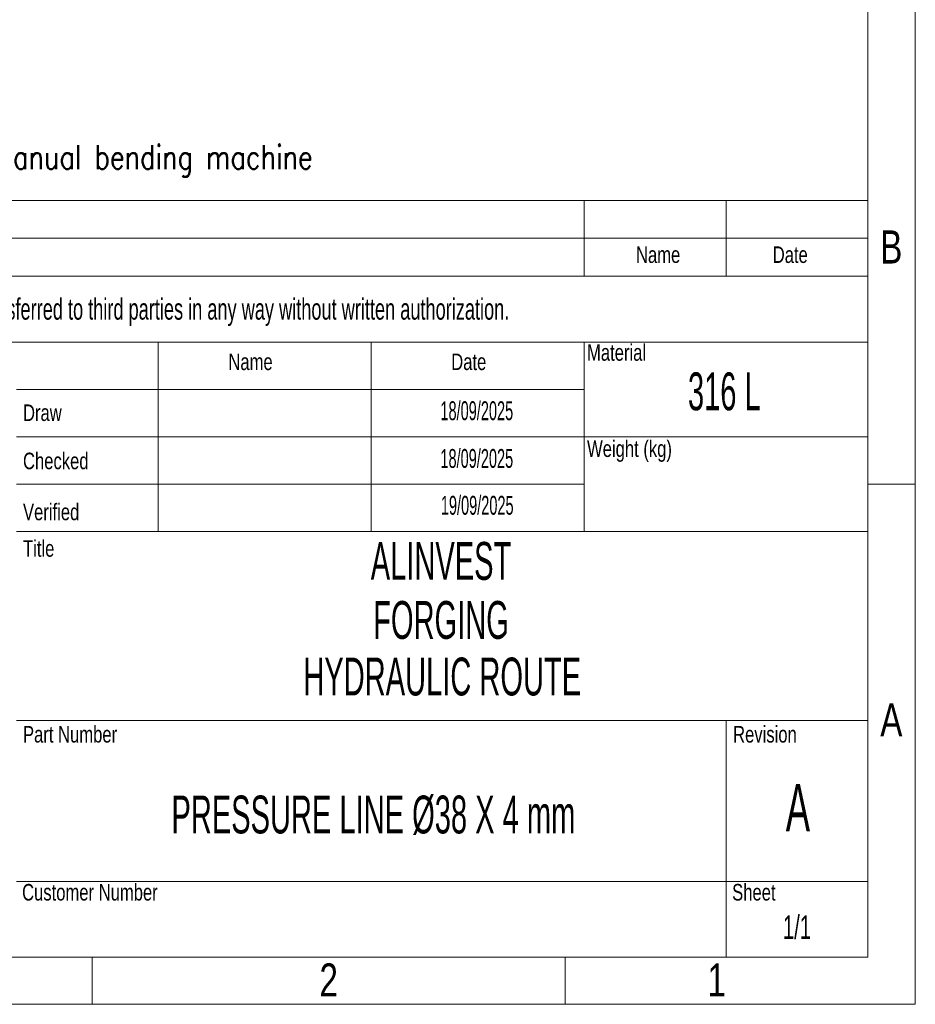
# Model space of a CAD drawing. Header units: millimetres. Extents: x 0 to 594, y 0 to 424.
# Tile 11 of 13: x 496 to 594, y 0 to 108. Entities that reach past the tile are written whole.
import ezdxf

# ---------------------------------------------------------------- set-up
doc = ezdxf.new("R2010")
doc.units = ezdxf.units.MM
doc.header["$LTSCALE"] = 0.25
doc.layers.add('SLD-0', color=179, linetype='Continuous')
doc.styles.add('AdskIsoMetric', font='romans.shx', dxfattribs={"width": 0.8, "height": 2.5})
doc.styles.add('SLDTEXTSTYLE1', font='TXT', dxfattribs={"width": 0.574367})
doc.styles.add('SLDTEXTSTYLE2', font='TXT', dxfattribs={"width": 0.638186})
doc.styles.add('SLDTEXTSTYLE3', font='TXT', dxfattribs={"width": 0.75})

# ---------------------------------------------------------------- blocks, each defined once
blk = doc.blocks.new('cajetin')
at = {"color": 7, "linetype": 'Continuous', "lineweight": 18}
for p, q in [((861, 615), (861, 0)), ((853.5, 607.5), (853.5, 7.5)), ((853.5, 82.5), (861, 82.5)), ((853.5, 7.5), (7.5, 7.5)), ((730.5, 7.5), (730.5, 0)), ((805.5, 7.5), (805.5, 0)), ((861, 0), (0, 0))]:
    blk.add_line(p, q, dxfattribs=at)
at = {"color": 7, "linetype": 'Continuous', "lineweight": 0, "char_height": 5.25, "attachment_point": 2, "style": 'SLDTEXTSTYLE3'}
for s, insert in [('B', (857.19, 122.74)), ('A', (857.2, 47.74)), ('2', (768.01, 6.49)), ('1', (829.51, 6.49))]:
    blk.add_mtext(s, dxfattribs=dict(at, insert=insert))

msp = doc.modelspace()

# ---------------------------------------------------------------- linework, layer by layer
at = {"color": 7, "linetype": 'Continuous', "lineweight": 18}
for p, q in [((402.554, 87.962), (588.826, 87.962)), ((557.78, 87.962), (557.78, 79.683)), ((573.303, 87.962), (573.303, 79.683)), ((588.826, 87.962), (588.826, 5.174)), ((402.554, 83.822), (588.826, 83.822)), ((402.554, 79.683), (588.826, 79.683)), ((402.554, 72.439), (588.826, 72.439)), ((511.213, 72.439), (511.213, 51.742)), ((534.497, 72.439), (534.497, 51.742)), ((557.78, 72.439), (557.78, 67.265)), ((557.78, 67.265), (495.69, 67.265)), ((557.78, 67.265), (557.78, 62.091)), ((557.78, 62.091), (495.69, 62.091)), ((557.78, 62.091), (557.78, 56.916)), ((557.78, 62.091), (588.826, 62.091)), ((557.78, 56.916), (495.69, 56.916)), ((557.78, 56.916), (557.78, 51.742)), ((495.69, 51.742), (511.213, 51.742)), ((511.213, 51.742), (534.497, 51.742)), ((534.497, 51.742), (557.78, 51.742)), ((557.78, 51.742), (588.826, 51.742)), ((495.69, 31.045), (588.826, 31.045)), ((573.303, 31.045), (573.303, 5.174)), ((495.69, 13.453), (588.826, 13.453)), ((402.554, 5.174), (588.826, 5.174))]:
    msp.add_line(p, q, dxfattribs=at)

# ---------------------------------------------------------------- block references
at = {"xscale": 0.689895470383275, "yscale": 0.689895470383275, "zscale": 0.689895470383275}
msp.add_blockref('cajetin', (0, 0), dxfattribs=at)

# ---------------------------------------------------------------- texts
at = {"insert": (406.104, 93.992), "char_height": 2.59725, "attachment_point": 1, "style": 'AdskIsoMetric'}
msp.add_mtext_dynamic_manual_height_columns('**The elbows will be manufactured from bent pipes using a manual bending machine', width=4135.89111, gutter_width=12.986, heights=[0], dxfattribs=at)
at = {"color": 7, "linetype": 'Continuous', "lineweight": 0}
for s, insert, char_height, attachment_point, style in [('Name', (565.875, 82.929), 1.811, 2, 'SLDTEXTSTYLE3'), ('Date', (580.326, 82.929), 1.811, 2, 'SLDTEXTSTYLE3'), ('Material', (558.101, 72.228), 1.811, 1, 'SLDTEXTSTYLE3'), ('Name', (518.875, 71.209), 1.811, 1, 'SLDTEXTSTYLE3'), ('Date', (543.248, 71.209), 1.811, 1, 'SLDTEXTSTYLE3'), ('316 L', (573.114, 69.139), 4.1394, 2, 'SLDTEXTSTYLE1'), ('Draw', (496.414, 65.634), 1.811, 1, 'SLDTEXTSTYLE3'), ('Weight (kg)', (558.101, 61.701), 1.81098, 1, 'SLDTEXTSTYLE3'), ('Checked', (496.414, 60.36), 1.811, 1, 'SLDTEXTSTYLE3'), ('Verified', (496.414, 54.78), 1.811, 1, 'SLDTEXTSTYLE3'), ('Title', (496.414, 50.784), 1.811, 1, 'SLDTEXTSTYLE3'), ('ALINVEST', (542.13, 50.585), 4.1394, 2, 'SLDTEXTSTYLE1'), ('FORGING ', (542.13, 44.126), 4.1394, 2, 'SLDTEXTSTYLE1'), ('Part Number', (496.414, 30.45), 1.81098, 1, 'SLDTEXTSTYLE3'), ('Revision', (574.073, 30.45), 1.811, 1, 'SLDTEXTSTYLE3'), ('Customer Number', (496.313, 13.167), 1.81098, 1, 'SLDTEXTSTYLE3'), ('Sheet', (573.972, 13.167), 1.811, 1, 'SLDTEXTSTYLE3')]:
    msp.add_mtext(s, dxfattribs=dict(at, insert=insert, char_height=char_height, attachment_point=attachment_point, style=style))
at = {"layer": 'SLD-0', "color": 7, "attachment_point": 2}
for s, insert, char_height, style in [('This drawing is property of INSERTEC. Must not be copier or transferred to third parties in any way without written authorization.', (493.275, 77.241), 2.328397, 'SLDTEXTSTYLE2'), ('18/09/2025', (546.044, 65.984), 2.0697, 'SLDTEXTSTYLE1'), ('18/09/2025', (546.043, 60.763), 2.0697, 'SLDTEXTSTYLE1'), ('19/09/2025', (546.09, 55.636), 2.0697, 'SLDTEXTSTYLE1'), ('HYDRAULIC ROUTE', (542.264, 37.937), 4.13937, 'SLDTEXTSTYLE1'), ('A', (581.163, 24.117), 5.174, 'SLDTEXTSTYLE1'), ('1/1', (581.059, 9.73), 2.5871, 'SLDTEXTSTYLE2')]:
    msp.add_mtext(s, dxfattribs=dict(at, insert=insert, char_height=char_height, style=style))
at = {"layer": 'SLD-0', "color": 7, "insert": (534.732, 22.838), "char_height": 4.13937, "width": 92.01308, "attachment_point": 2, "style": 'SLDTEXTSTYLE1'}
msp.add_mtext('PRESSURE LINE Ø38 X 4 mm', dxfattribs=at)

doc.saveas('drawing.dxf')
